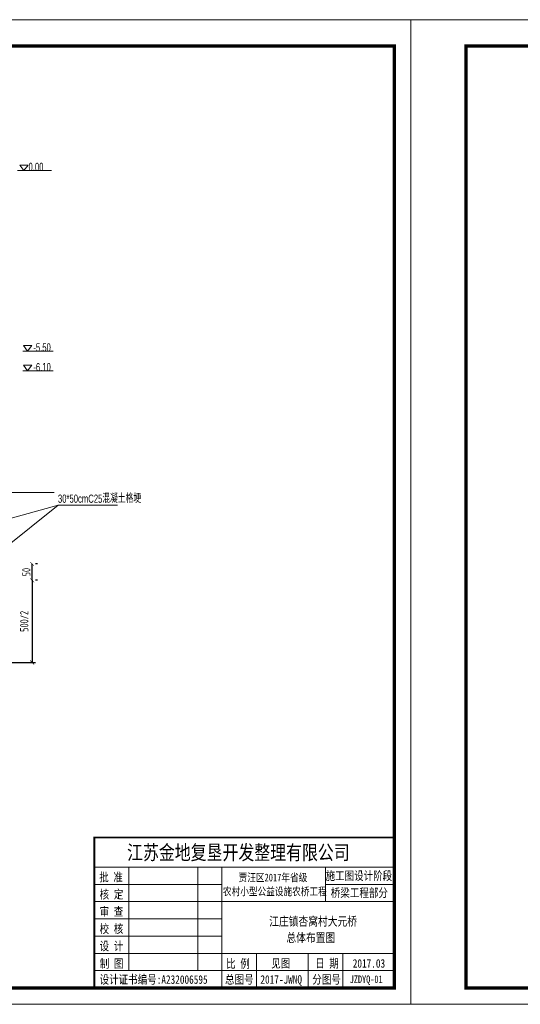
# Model space of a CAD drawing. Header units: inches. Extents: x 112594 to 193184, y 44995 to 116598.
# Tile 36 of 153: x 115644 to 117170, y 74345 to 77345. Entities that reach past the tile are written whole.
import ezdxf

# ---------------------------------------------------------------- set-up
doc = ezdxf.new("R2010")
doc.units = ezdxf.units.IN
doc.header["$MEASUREMENT"] = 0
doc.linetypes.add('DASHDOTX2', pattern=[2, 1, -0.5, 0, -0.5])
doc.layers.get('0').update_dxf_attribs({"lineweight": 15})
doc.layers.add('1', color=7, linetype='Continuous')
doc.layers.add('轴线', color=3, linetype='DASHDOTX2')
for name, color, linetype, lineweight in [('BM1', 7, 'Continuous', 15), ('文字', 7, 'Continuous', 20), ('轮廓线', 1, 'Continuous', 40)]:
    doc.layers.add(name, color=color, linetype=linetype, lineweight=lineweight)
doc.styles.add('HZTXT', font='tssdeng.shx', dxfattribs={"width": 0.75, "bigfont": 'hztxt.shx'})
doc.styles.get("Standard").update_dxf_attribs({"font": 'hztxt_e.shx', "width": 0.7, "bigfont": 'hztxt.shx'})
doc.styles.add('图框', font='SIMFANG.TTF', dxfattribs={"width": 0.8, "height": 4})
doc.dimstyles.new('3', dxfattribs={"dimtxt": 25, "dimasz": 12, "dimexe": 10, "dimexo": 30, "dimgap": 5, "dimtad": 1, "dimdec": 0, "dimzin": 0, "dimdsep": 46, "dimtxsty": 'HZTXT', "dimblk": 'ARCHTICK', "dimcen": 0, "dimclrt": 7, "dimazin": 2, "dimtfac": 1, "dimtdec": 0, "dimtix": 1, "dimtmove": 2, "dimatfit": 3, "dimfxl": 250, "dimtolj": 1, "dimtzin": 0, "dimarcsym": 0})

# ---------------------------------------------------------------- blocks, each defined once
blk = doc.blocks.new('三角形')
at = {"layer": '轮廓线', "color": 0, "lineweight": 20}
for p, q in [((24441.9, 199232.1), (24477.5, 199232.1)), ((24459.3, 199208.6), (24441.9, 199232.1)), ((24477.5, 199232.1), (24459.3, 199208.6))]:
    blk.add_line(p, q, dxfattribs=at)
blk = doc.blocks.new('_ArchTick')
at = {"color": 0, "linetype": 'ByBlock', "const_width": 0.15}
blk.add_lwpolyline([(-0.5, -0.5), (0.5, 0.5)], dxfattribs=at)
blk = doc.blocks.new('*D220')
at = {"color": 0, "lineweight": -2}
for p, q in [((115682, 75636.8), (115682, 75686.8)), ((115698.1, 75686.8), (115692, 75686.8)), ((115698.1, 75636.8), (115692, 75636.8))]:
    blk.add_line(p, q, dxfattribs=at)
at = {"color": 0, "lineweight": -2, "xscale": 12, "yscale": 12, "zscale": 12}
for p, rotation in [((115682, 75686.8), 90), ((115682, 75636.8), 270)]:
    blk.add_blockref('_ArchTick', p, dxfattribs=dict(at, rotation=rotation))
at = {"color": 7, "insert": (115664.5, 75661.8), "char_height": 25, "attachment_point": 5, "rotation": 90, "style": 'HZTXT'}
blk.add_mtext('\\A1;50', dxfattribs=at)
blk = doc.blocks.new('*D224')
at = {"color": 0, "lineweight": -2}
for p, q in [((115682, 75636.8), (115682, 75386.8)), ((115698.1, 75636.8), (115692, 75636.8)), ((115598.1, 75386.8), (115692, 75386.8))]:
    blk.add_line(p, q, dxfattribs=at)
at = {"color": 0, "lineweight": -2, "xscale": 12, "yscale": 12, "zscale": 12}
for p, rotation in [((115682, 75636.8), 90), ((115682, 75386.8), 270)]:
    blk.add_blockref('_ArchTick', p, dxfattribs=dict(at, rotation=rotation))
at = {"color": 7, "insert": (115658, 75511.8), "char_height": 25, "attachment_point": 5, "rotation": 90, "style": 'HZTXT'}
blk.add_mtext('\\A1;500/2', dxfattribs=at)

msp = doc.modelspace()

# ---------------------------------------------------------------- linework, layer by layer
for p, q in [((115637.11826, 76885.27109), (115740.93599, 76885.27109)), ((115746.54687, 76335.27406), (115653.27968, 76335.27406)), ((115746.54687, 76275.27406), (115653.27968, 76275.27406)), ((115275.42552, 75904.76759), (115749.04294, 75904.76759)), ((115519.98671, 75798.73587), (115761.0648, 75865.50011)), ((115761.0648, 75865.50011), (115592.11826, 75729.49335)), ((115942.74063, 75865.50011), (115761.0648, 75865.50011))]:
    msp.add_line(p, q)
at = {"layer": 'BM1', "linetype": 'Continuous'}
for p, q in [((116836.39029, 77345.15713), (112593.56197, 77345.15713)), ((116836.39029, 77345.15713), (116836.39029, 74344.85407)), ((121079.21862, 77345.15713), (116836.39029, 77345.15713)), ((116836.39029, 77345.15713), (116836.39029, 74344.85407)), ((116836.39029, 77345.15713), (116836.39029, 74344.85407)), ((116836.39029, 77345.15713), (116836.39029, 74344.85407)), ((116836.39029, 74344.85407), (112593.56197, 74344.85407)), ((121079.21862, 74344.85407), (116836.39029, 74344.85407))]:
    msp.add_line(p, q, dxfattribs=at)
at = {"layer": 'BM1', "color": 0, "linetype": 'Continuous'}
for p, q in [((116836.39029, 77314.85104), (116836.39029, 74344.85407)), ((116836.39029, 77314.85104), (116836.39029, 74344.85407)), ((116836.39029, 77314.85104), (116836.39029, 74344.85407)), ((116836.39029, 77314.85104), (116836.39029, 74344.85407)), ((116836.39029, 77314.85104), (116836.39029, 74344.85407)), ((115871.75079, 74852.92221), (116786.3954, 74852.92221)), ((115871.75079, 74852.92221), (115871.75079, 74394.84897)), ((115871.75079, 74394.84897), (115871.75079, 74852.92221)), ((115871.75079, 74762.80944), (116786.3954, 74762.80944)), ((115976.88236, 74447.41475), (115976.88236, 74762.80944)), ((116187.14548, 74762.80944), (116187.14548, 74447.41475)), ((116260.73758, 74762.80944), (116260.73758, 74394.84897)), ((116576.13227, 74657.67787), (116576.13227, 74762.80944)), ((115871.75079, 74710.24366), (116260.73758, 74710.24366)), ((116576.13227, 74710.24366), (116786.3954, 74710.24366)), ((115871.75079, 74657.67787), (116786.3954, 74657.67787)), ((115871.75079, 74605.11209), (116260.73758, 74605.11209)), ((115871.75079, 74552.54631), (116260.73758, 74552.54631)), ((115871.75079, 74499.98053), (116786.3954, 74499.98053)), ((116365.86914, 74499.98053), (116365.86914, 74394.84897)), ((116523.56649, 74499.98053), (116523.56649, 74394.84897)), ((116628.69805, 74499.98053), (116628.69805, 74447.41475)), ((116628.69805, 74394.84897), (116628.69805, 74499.98053)), ((115871.75079, 74447.41475), (116786.3954, 74447.41475))]:
    msp.add_line(p, q, dxfattribs=at)
at = {"layer": 'BM1', "color": 0, "linetype": 'Continuous', "const_width": 9.99898}
for points in [[(112761.40607, 74394.84897), (112761.40607, 77264.85614), (116786.3954, 77264.85614), (116786.3954, 74394.84897)], [(117004.23439, 74394.84897), (117004.23439, 77264.85614), (121029.22372, 77264.85614), (121029.22372, 74394.84897)]]:
    msp.add_lwpolyline(points, close=True, dxfattribs=at)
at = {"layer": 'BM1', "color": 0, "linetype": 'Continuous', "const_width": 5.25658}
msp.add_lwpolyline([(116786.3954, 74852.92221), (115871.75079, 74852.92221), (115871.75079, 74394.84897)], dxfattribs=at)
at = {"layer": '轮廓线', "color": 0, "lineweight": 20}
for p, q in [((115644.51322, 76902.2111), (115670.18844, 76902.2111)), ((115657.05906, 76885.27109), (115644.51322, 76902.2111)), ((115670.18844, 76902.2111), (115657.05906, 76885.27109))]:
    msp.add_line(p, q, dxfattribs=at)
at = {"layer": '轴线', "ltscale": 15}
msp.add_line((113930.60826, 75386.79364), (115666.68612, 75386.79364), dxfattribs=at)

# ---------------------------------------------------------------- block references
at = {"xscale": 0.7200000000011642, "yscale": 0.7200000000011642, "zscale": 0.7200000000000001}
for p in [(98057.42253, -67094.88354), (98057.42253, -67154.88354)]:
    msp.add_blockref('三角形', p, dxfattribs=at)

# ---------------------------------------------------------------- texts
at = {"width": 0.7}
for s, p in [('0.00', (115671.04282, 76884.14745)), ('-5.50', (115685.74661, 76334.15043)), ('-6.10', (115685.74661, 76274.15043)), ('30*50cmC25混凝土格埂', (115760.80104, 75873.09834))]:
    msp.add_text(s, height=25, dxfattribs=at).set_placement(p)
at = {"layer": '1', "color": 7, "linetype": 'Continuous', "style": '图框', "width": 0.8}
for s, height, p in [('江苏金地复垦开发整理有限公司 ', 44.4121037, (115971.55837, 74785.40923)), ('批 准', 25.907061, (115886.47025, 74719.14209)), ('贾汪区2017年省级', 23.551873, (116311.45059, 74719.47642)), ('核 定', 25.907061, (115887.79309, 74666.84822)), ('农村小型公益设施农桥工程', 23.5518732, (116263.72805, 74676.86857)), ('审 查', 25.907061, (115887.79309, 74614.28244)), ('校 核', 25.907061, (115887.79309, 74561.71665)), ('设 计', 25.907061, (115887.79309, 74509.15087)), ('制 图', 25.907061, (115888.13406, 74455.85751)), ('比 例', 25.907061, (116273.55439, 74455.57962)), ('见图', 25.907061, (116410.87506, 74456.50182)), ('日 期', 25.907061, (116544.86554, 74456.50182)), ('2017.03', 25.907061, (116659.45687, 74456.50182)), ('设计证书编号:A232006595 ', 25.9070605, (115887.8097, 74407.37874)), ('总图号', 25.907061, (116270.14984, 74407.53216)), ('2017-JWNQ', 25.907061, (116377.89806, 74407.53216)), ('分图号', 25.907061, (116536.15614, 74407.53216))]:
    msp.add_text(s, height=height, dxfattribs=at).set_placement(p)
at = {"layer": '1', "color": 7, "linetype": 'Continuous', "char_height": 25.907061, "width": 215.1817481, "attachment_point": 5, "style": '图框'}
for s, insert in [('施工图设计阶段', (116678.13533, 74734.99286)), ('桥梁工程部分', (116679.65423, 74682.90438))]:
    msp.add_mtext(s, dxfattribs=dict(at, insert=insert))
at = {"layer": 'BM1', "color": 0, "linetype": 'Continuous', "style": '图框', "width": 0.8}
msp.add_text('JZDYQ-01', height=23, dxfattribs=at).set_placement((116650.26182, 74409.75366))
at = {"layer": '文字', "linetype": 'Continuous', "style": '图框', "width": 0.8}
for s, p in [('江庄镇杏窝村大元桥', (116404.60839, 74584.23944)), ('总体布置图', (116457.09215, 74534.23033))]:
    msp.add_text(s, height=27.27551, dxfattribs=at).set_placement(p)

# ---------------------------------------------------------------- dimensions: what is measured, and where the dimension line sits
dim = msp.add_linear_dim(base=(115682.04261, 75686.79364), p1=(115668.14579, 75636.79364), p2=(115668.14579, 75686.79364), angle=90, dimstyle='3')
dim.commit()
dim.dimension.update_dxf_attribs({"geometry": '*D220', "text_midpoint": (115664.54261, 75661.79364)})
dim = msp.add_linear_dim(base=(115682.04261, 75386.79364), p1=(115668.14579, 75636.79364), p2=(115568.14579, 75386.79364), angle=90, text='<>/2', dimstyle='3', override={"dimlfac": 2})
dim.commit()
dim.dimension.update_dxf_attribs({"geometry": '*D224', "text_midpoint": (115657.99499, 75511.79364)})

doc.saveas('drawing.dxf')
